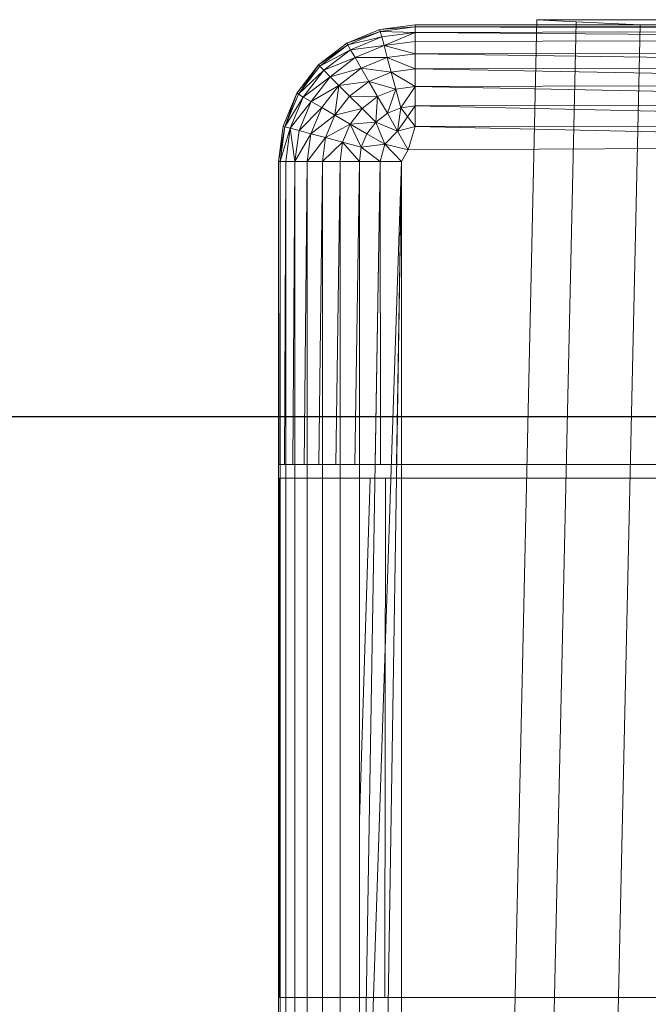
# Model space of a CAD drawing. Header units: metres. Extents: x 391.1 to 427.5, y 12.5 to 28.4.
# Tile 46 of 209: x 401.8002 to 401.8676, y 28.0152 to 28.1208. Entities that reach past the tile are written whole.
import ezdxf

# ---------------------------------------------------------------- set-up
doc = ezdxf.new("R2010")
doc.units = ezdxf.units.M
for name, color, linetype, lineweight in [('A-DETL-____-MBND', 7, 'Continuous', 18), ('A-WALL-____-MCUT', 7, 'Continuous', 25), ('A-WALL-____-OTLN', 7, 'Continuous', 25)]:
    doc.layers.add(name, color=color, linetype=linetype, lineweight=lineweight)

# ---------------------------------------------------------------- blocks, each defined once
blk = doc.blocks.new('Family - Evans PA-152638-03_CLI_AIGUA_P0A')
at = {"layer": 'A-WALL-____-MCUT', "color": 253, "true_color": 0xaaaaaa}
blk.add_line((1.7984, 0.15), (0, 0.15), dxfattribs=at)
at = {"layer": 'A-WALL-____-OTLN', "color": 253, "true_color": 0xaaaaaa}
blk.add_line((1.7984, 0.15), (0, 0.15), dxfattribs=at)
blk = doc.blocks.new('Family - Inodor PA-152684-03_CLI_AIGUA_P0A')
at = {"layer": 'A-DETL-____-MBND', "color": 253, "true_color": 0xaaaaaa}
for p, q in [((0.02769, 0.72747), (0.02057, 0.40793)), ((0.02769, 0.72747), (0.02057, 0.40793)), ((0.03191, 0.72725), (0.02479, 0.40776)), ((0.03191, 0.72725), (0.02479, 0.40776)), ((0.03191, 0.72725), (0.02769, 0.72747)), ((0.02769, 0.72747), (0.03191, 0.72725)), ((0.03191, 0.72747), (0.02769, 0.72747)), ((0.02769, 0.72747), (0.03191, 0.72747)), ((0.03191, 0.72747), (0.03874, 0.72747)), ((0.03874, 0.72747), (0.03191, 0.72747)), ((0.03874, 0.72691), (0.03191, 0.72725)), ((0.03191, 0.72725), (0.03874, 0.72691)), ((0.03874, 0.72747), (0.36709, 0.72747)), ((0.36709, 0.72747), (0.03874, 0.72747)), ((0.00733, 0.72494), (0.01086, 0.72641)), ((0.00733, 0.72494), (0.01086, 0.72641)), ((0.00733, 0.72494), (0.01086, 0.72641)), ((0.00733, 0.72494), (0.01086, 0.72641)), ((0.00733, 0.72494), (0.01091, 0.72621)), ((0.00733, 0.72494), (0.01091, 0.72621)), ((0.01091, 0.72621), (0.00743, 0.72477)), ((0.01091, 0.72621), (0.00743, 0.72477)), ((0.00743, 0.72477), (0.01091, 0.72621)), ((0.01086, 0.72641), (0.01465, 0.72691)), ((0.01086, 0.72641), (0.01465, 0.72691)), ((0.01086, 0.72641), (0.01465, 0.72691)), ((0.01086, 0.72641), (0.01465, 0.72691)), ((0.01086, 0.72641), (0.01465, 0.72671)), ((0.01086, 0.72641), (0.01465, 0.72671)), ((0.01086, 0.72641), (0.01091, 0.72621)), ((0.01086, 0.72641), (0.01091, 0.72621)), ((0.01086, 0.72641), (0.01091, 0.72621)), ((0.01465, 0.72671), (0.01091, 0.72621)), ((0.01465, 0.72671), (0.01091, 0.72621)), ((0.01091, 0.72621), (0.01465, 0.72671)), ((0.01091, 0.72621), (0.01106, 0.72564)), ((0.01091, 0.72621), (0.01106, 0.72564)), ((0.01091, 0.72621), (0.01465, 0.72611)), ((0.01091, 0.72621), (0.01106, 0.72564)), ((0.01091, 0.72621), (0.01465, 0.72611)), ((0.01465, 0.72691), (0.10805, 0.72711)), ((0.01465, 0.72691), (0.10805, 0.72711)), ((0.01465, 0.72691), (0.01465, 0.72671)), ((0.10805, 0.72691), (0.01465, 0.72671)), ((0.01465, 0.72691), (0.38826, 0.72691)), ((0.01465, 0.72691), (0.38826, 0.72691)), ((0.01465, 0.72691), (0.01465, 0.72671)), ((0.01465, 0.72691), (0.10805, 0.72691)), ((0.01465, 0.72691), (0.01465, 0.72671)), ((0.10805, 0.72691), (0.01465, 0.72671)), ((0.01465, 0.72691), (0.10805, 0.72691)), ((0.01465, 0.72671), (0.10805, 0.72691)), ((0.01465, 0.72671), (0.01465, 0.72611)), ((0.01465, 0.72671), (0.01465, 0.72611)), ((0.01465, 0.72671), (0.10805, 0.72631)), ((0.01465, 0.72671), (0.01465, 0.72611)), ((0.01465, 0.72671), (0.10805, 0.72631)), ((0.10805, 0.72631), (0.01465, 0.72611)), ((0.10805, 0.72631), (0.01465, 0.72611)), ((0.01465, 0.72611), (0.10805, 0.72631)), ((0.03874, 0.72691), (0.03162, 0.40749)), ((0.03874, 0.72691), (0.03162, 0.40749)), ((0.36709, 0.72691), (0.03874, 0.72691)), ((0.03874, 0.72691), (0.36709, 0.72691)), ((0.00743, 0.72477), (0.01106, 0.72564)), ((0.00743, 0.72477), (0.01106, 0.72564)), ((0.01106, 0.72564), (0.00772, 0.72425)), ((0.01106, 0.72564), (0.00772, 0.72425)), ((0.00772, 0.72425), (0.01106, 0.72564)), ((0.01465, 0.72611), (0.01106, 0.72564)), ((0.01465, 0.72611), (0.01106, 0.72564)), ((0.01106, 0.72564), (0.01465, 0.72611)), ((0.01106, 0.72564), (0.01132, 0.7247)), ((0.01106, 0.72564), (0.01132, 0.7247)), ((0.01106, 0.72564), (0.01132, 0.7247)), ((0.01465, 0.72611), (0.01132, 0.7247)), ((0.01132, 0.7247), (0.01465, 0.72611)), ((0.01465, 0.72611), (0.01465, 0.72514)), ((0.01465, 0.72611), (0.01465, 0.72514)), ((0.01465, 0.72611), (0.10805, 0.72534)), ((0.01465, 0.72611), (0.01465, 0.72514)), ((0.01465, 0.72611), (0.10805, 0.72534)), ((0.10805, 0.72534), (0.01465, 0.72514)), ((0.10805, 0.72534), (0.01465, 0.72514)), ((0.01465, 0.72514), (0.10805, 0.72534)), ((0.00429, 0.72262), (0.00733, 0.72494)), ((0.00429, 0.72262), (0.00733, 0.72494)), ((0.00429, 0.72262), (0.00733, 0.72494)), ((0.00429, 0.72262), (0.00733, 0.72494)), ((0.00429, 0.72262), (0.00743, 0.72477)), ((0.00429, 0.72262), (0.00743, 0.72477)), ((0.00743, 0.72477), (0.00443, 0.72247)), ((0.00743, 0.72477), (0.00443, 0.72247)), ((0.00443, 0.72247), (0.00743, 0.72477)), ((0.00443, 0.72247), (0.00772, 0.72425)), ((0.00443, 0.72247), (0.00772, 0.72425)), ((0.00772, 0.72425), (0.00485, 0.72205)), ((0.00772, 0.72425), (0.00485, 0.72205)), ((0.00485, 0.72205), (0.00772, 0.72425)), ((0.00733, 0.72494), (0.00743, 0.72477)), ((0.00733, 0.72494), (0.00743, 0.72477)), ((0.00733, 0.72494), (0.00743, 0.72477)), ((0.00743, 0.72477), (0.00772, 0.72425)), ((0.00743, 0.72477), (0.00772, 0.72425)), ((0.00743, 0.72477), (0.00772, 0.72425)), ((0.00772, 0.72425), (0.01132, 0.7247)), ((0.00772, 0.72425), (0.01132, 0.7247)), ((0.00772, 0.72425), (0.00821, 0.72341)), ((0.00772, 0.72425), (0.00821, 0.72341)), ((0.00772, 0.72425), (0.00821, 0.72341)), ((0.01132, 0.7247), (0.00821, 0.72341)), ((0.01132, 0.7247), (0.00821, 0.72341)), ((0.00821, 0.72341), (0.01132, 0.7247)), ((0.01465, 0.72514), (0.01132, 0.7247)), ((0.01132, 0.7247), (0.01465, 0.72514)), ((0.01132, 0.7247), (0.01465, 0.72514)), ((0.01132, 0.7247), (0.01166, 0.72342)), ((0.01132, 0.7247), (0.01166, 0.72342)), ((0.01132, 0.7247), (0.01465, 0.72382)), ((0.01132, 0.7247), (0.01166, 0.72342)), ((0.01132, 0.7247), (0.01465, 0.72382)), ((0.01465, 0.72514), (0.01465, 0.72382)), ((0.01465, 0.72514), (0.01465, 0.72382)), ((0.01465, 0.72514), (0.01465, 0.72382)), ((0.00485, 0.72205), (0.00821, 0.72341)), ((0.00485, 0.72205), (0.00821, 0.72341)), ((0.00821, 0.72341), (0.00554, 0.72136)), ((0.00821, 0.72341), (0.00554, 0.72136)), ((0.00554, 0.72136), (0.00821, 0.72341)), ((0.00821, 0.72341), (0.01166, 0.72342)), ((0.00821, 0.72341), (0.01166, 0.72342)), ((0.00821, 0.72341), (0.00887, 0.72227)), ((0.00821, 0.72341), (0.00887, 0.72227)), ((0.00821, 0.72341), (0.00887, 0.72227)), ((0.01166, 0.72342), (0.00887, 0.72227)), ((0.01166, 0.72342), (0.00887, 0.72227)), ((0.00887, 0.72227), (0.01166, 0.72342)), ((0.01465, 0.72382), (0.01166, 0.72342)), ((0.01465, 0.72382), (0.01166, 0.72342)), ((0.01166, 0.72342), (0.01465, 0.72382)), ((0.01166, 0.72342), (0.01208, 0.72185)), ((0.01166, 0.72342), (0.01208, 0.72185)), ((0.01166, 0.72342), (0.01465, 0.72219)), ((0.01166, 0.72342), (0.01208, 0.72185)), ((0.01166, 0.72342), (0.01465, 0.72219)), ((0.10805, 0.72402), (0.01465, 0.72382)), ((0.10805, 0.72402), (0.01465, 0.72382)), ((0.01465, 0.72382), (0.10805, 0.72402)), ((0.01465, 0.72382), (0.01465, 0.72219)), ((0.01465, 0.72382), (0.01465, 0.72219)), ((0.01465, 0.72382), (0.10805, 0.72239)), ((0.01465, 0.72382), (0.01465, 0.72219)), ((0.01465, 0.72382), (0.10805, 0.72239)), ((0.00196, 0.71958), (0.00429, 0.72262)), ((0.00196, 0.71958), (0.00429, 0.72262)), ((0.00196, 0.71958), (0.00429, 0.72262)), ((0.00196, 0.71958), (0.00429, 0.72262)), ((0.00429, 0.72262), (0.00214, 0.71948)), ((0.00214, 0.71948), (0.00429, 0.72262)), ((0.00443, 0.72247), (0.00214, 0.71948)), ((0.00214, 0.71948), (0.00443, 0.72247)), ((0.00214, 0.71948), (0.00443, 0.72247)), ((0.00214, 0.71948), (0.00485, 0.72205)), ((0.00214, 0.71948), (0.00485, 0.72205)), ((0.00485, 0.72205), (0.00265, 0.71918)), ((0.00485, 0.72205), (0.00265, 0.71918)), ((0.00265, 0.71918), (0.00485, 0.72205)), ((0.00429, 0.72262), (0.00443, 0.72247)), ((0.00429, 0.72262), (0.00443, 0.72247)), ((0.00429, 0.72262), (0.00443, 0.72247)), ((0.00443, 0.72247), (0.00485, 0.72205)), ((0.00443, 0.72247), (0.00485, 0.72205)), ((0.00443, 0.72247), (0.00485, 0.72205)), ((0.00485, 0.72205), (0.00554, 0.72136)), ((0.00485, 0.72205), (0.00554, 0.72136)), ((0.00485, 0.72205), (0.00554, 0.72136)), ((0.00554, 0.72136), (0.00887, 0.72227)), ((0.00554, 0.72136), (0.00887, 0.72227)), ((0.00887, 0.72227), (0.00648, 0.72043)), ((0.00887, 0.72227), (0.00648, 0.72043)), ((0.00648, 0.72043), (0.00887, 0.72227)), ((0.00887, 0.72227), (0.00968, 0.72086)), ((0.00887, 0.72227), (0.00968, 0.72086)), ((0.00887, 0.72227), (0.01208, 0.72185)), ((0.00887, 0.72227), (0.00968, 0.72086)), ((0.00887, 0.72227), (0.01208, 0.72185)), ((0.01465, 0.72219), (0.01208, 0.72185)), ((0.01465, 0.72219), (0.01208, 0.72185)), ((0.01208, 0.72185), (0.01465, 0.72219)), ((0.10805, 0.72239), (0.01465, 0.72219)), ((0.10805, 0.72239), (0.01465, 0.72219)), ((0.01465, 0.72219), (0.10805, 0.72239)), ((0.01465, 0.72219), (0.01465, 0.72031)), ((0.01465, 0.72219), (0.01465, 0.72031)), ((0.01465, 0.72219), (0.10805, 0.72051)), ((0.01465, 0.72219), (0.01465, 0.72031)), ((0.01465, 0.72219), (0.10805, 0.72051)), ((0.00265, 0.71918), (0.00554, 0.72136)), ((0.00265, 0.71918), (0.00554, 0.72136)), ((0.00554, 0.72136), (0.0035, 0.7187)), ((0.00554, 0.72136), (0.0035, 0.7187)), ((0.0035, 0.7187), (0.00554, 0.72136)), ((0.00554, 0.72136), (0.00648, 0.72043)), ((0.00554, 0.72136), (0.00648, 0.72043)), ((0.00554, 0.72136), (0.00648, 0.72043)), ((0.01208, 0.72185), (0.00968, 0.72086)), ((0.01208, 0.72185), (0.00968, 0.72086)), ((0.00968, 0.72086), (0.01208, 0.72185)), ((0.01208, 0.72185), (0.01257, 0.72003)), ((0.01208, 0.72185), (0.01257, 0.72003)), ((0.01208, 0.72185), (0.01465, 0.72031)), ((0.01208, 0.72185), (0.01257, 0.72003)), ((0.01208, 0.72185), (0.01465, 0.72031)), ((0.0035, 0.7187), (0.00648, 0.72043)), ((0.0035, 0.7187), (0.00648, 0.72043)), ((0.00648, 0.72043), (0.00464, 0.71804)), ((0.00648, 0.72043), (0.00464, 0.71804)), ((0.00464, 0.71804), (0.00648, 0.72043)), ((0.00648, 0.72043), (0.00605, 0.71722)), ((0.00605, 0.71722), (0.00648, 0.72043)), ((0.00648, 0.72043), (0.00968, 0.72086)), ((0.00648, 0.72043), (0.00968, 0.72086)), ((0.00648, 0.72043), (0.00763, 0.71928)), ((0.00648, 0.72043), (0.00763, 0.71928)), ((0.00648, 0.72043), (0.00763, 0.71928)), ((0.00968, 0.72086), (0.00763, 0.71928)), ((0.00968, 0.72086), (0.00763, 0.71928)), ((0.00763, 0.71928), (0.00968, 0.72086)), ((0.00968, 0.72086), (0.01062, 0.71923)), ((0.00968, 0.72086), (0.01062, 0.71923)), ((0.00968, 0.72086), (0.01257, 0.72003)), ((0.00968, 0.72086), (0.01062, 0.71923)), ((0.00968, 0.72086), (0.01257, 0.72003)), ((0.01257, 0.72003), (0.01062, 0.71923)), ((0.01257, 0.72003), (0.01062, 0.71923)), ((0.01062, 0.71923), (0.01257, 0.72003)), ((0.01257, 0.72003), (0.01167, 0.71743)), ((0.01167, 0.71743), (0.01257, 0.72003)), ((0.01465, 0.72031), (0.01257, 0.72003)), ((0.01465, 0.72031), (0.01257, 0.72003)), ((0.01257, 0.72003), (0.01465, 0.72031)), ((0.01257, 0.72003), (0.01311, 0.71802)), ((0.01257, 0.72003), (0.01311, 0.71802)), ((0.01257, 0.72003), (0.01311, 0.71802)), ((0.01465, 0.72031), (0.01311, 0.71802)), ((0.01311, 0.71802), (0.01465, 0.72031)), ((0.10805, 0.72051), (0.01465, 0.72031)), ((0.10805, 0.72051), (0.01465, 0.72031)), ((0.01465, 0.72031), (0.10805, 0.72051)), ((0.01465, 0.72031), (0.01465, 0.71823)), ((0.01465, 0.72031), (0.01465, 0.71823)), ((0.01465, 0.72031), (0.10805, 0.71843)), ((0.01465, 0.72031), (0.01465, 0.71823)), ((0.01465, 0.72031), (0.10805, 0.71843)), ((0.0005, 0.71605), (0.00196, 0.71958)), ((0.0005, 0.71605), (0.00196, 0.71958)), ((0.0005, 0.71605), (0.00196, 0.71958)), ((0.0005, 0.71605), (0.00196, 0.71958)), ((0.00196, 0.71958), (0.00069, 0.716)), ((0.00069, 0.716), (0.00196, 0.71958)), ((0.00214, 0.71948), (0.00069, 0.716)), ((0.00069, 0.716), (0.00214, 0.71948)), ((0.00069, 0.716), (0.00214, 0.71948)), ((0.00069, 0.716), (0.00265, 0.71918)), ((0.00069, 0.716), (0.00265, 0.71918)), ((0.00265, 0.71918), (0.00127, 0.71584)), ((0.00265, 0.71918), (0.00127, 0.71584)), ((0.00127, 0.71584), (0.00265, 0.71918)), ((0.00196, 0.71958), (0.00214, 0.71948)), ((0.00196, 0.71958), (0.00214, 0.71948)), ((0.00196, 0.71958), (0.00214, 0.71948)), ((0.00214, 0.71948), (0.00265, 0.71918)), ((0.00214, 0.71948), (0.00265, 0.71918)), ((0.00214, 0.71948), (0.00265, 0.71918)), ((0.00265, 0.71918), (0.0035, 0.7187)), ((0.00265, 0.71918), (0.0035, 0.7187)), ((0.00265, 0.71918), (0.0035, 0.7187)), ((0.00763, 0.71928), (0.00605, 0.71722)), ((0.00605, 0.71722), (0.00763, 0.71928)), ((0.00605, 0.71722), (0.00763, 0.71928)), ((0.00763, 0.71928), (0.00896, 0.71795)), ((0.00763, 0.71928), (0.00896, 0.71795)), ((0.00763, 0.71928), (0.01062, 0.71923)), ((0.00763, 0.71928), (0.00896, 0.71795)), ((0.00763, 0.71928), (0.01062, 0.71923)), ((0.01062, 0.71923), (0.00896, 0.71795)), ((0.01062, 0.71923), (0.00896, 0.71795)), ((0.00896, 0.71795), (0.01062, 0.71923)), ((0.01062, 0.71923), (0.01043, 0.71648)), ((0.01043, 0.71648), (0.01062, 0.71923)), ((0.01062, 0.71923), (0.01167, 0.71743)), ((0.01062, 0.71923), (0.01167, 0.71743)), ((0.01062, 0.71923), (0.01167, 0.71743)), ((0.00127, 0.71584), (0.0035, 0.7187)), ((0.00127, 0.71584), (0.0035, 0.7187)), ((0.0035, 0.7187), (0.00221, 0.71559)), ((0.0035, 0.7187), (0.00221, 0.71559)), ((0.00221, 0.71559), (0.0035, 0.7187)), ((0.00221, 0.71559), (0.00464, 0.71804)), ((0.00221, 0.71559), (0.00464, 0.71804)), ((0.00464, 0.71804), (0.00348, 0.71525)), ((0.00464, 0.71804), (0.00348, 0.71525)), ((0.00348, 0.71525), (0.00464, 0.71804)), ((0.0035, 0.7187), (0.00464, 0.71804)), ((0.0035, 0.7187), (0.00464, 0.71804)), ((0.0035, 0.7187), (0.00464, 0.71804)), ((0.00464, 0.71804), (0.00605, 0.71722)), ((0.00464, 0.71804), (0.00605, 0.71722)), ((0.00464, 0.71804), (0.00605, 0.71722)), ((0.00605, 0.71722), (0.00896, 0.71795)), ((0.00605, 0.71722), (0.00896, 0.71795)), ((0.00896, 0.71795), (0.00768, 0.71628)), ((0.00896, 0.71795), (0.00768, 0.71628)), ((0.00768, 0.71628), (0.00896, 0.71795)), ((0.00896, 0.71795), (0.01043, 0.71648)), ((0.00896, 0.71795), (0.01043, 0.71648)), ((0.00896, 0.71795), (0.01043, 0.71648)), ((0.01311, 0.71802), (0.01167, 0.71743)), ((0.01167, 0.71743), (0.01311, 0.71802)), ((0.01167, 0.71743), (0.01311, 0.71802)), ((0.01465, 0.71823), (0.01277, 0.71551)), ((0.01311, 0.71802), (0.01277, 0.71551)), ((0.01311, 0.71802), (0.01277, 0.71551)), ((0.01311, 0.71802), (0.01277, 0.71551)), ((0.01465, 0.71823), (0.01311, 0.71802)), ((0.01311, 0.71802), (0.01465, 0.71823)), ((0.01311, 0.71802), (0.01465, 0.71823)), ((0.01311, 0.71802), (0.01465, 0.71601)), ((0.10805, 0.71843), (0.01465, 0.71823)), ((0.10805, 0.71843), (0.01465, 0.71823)), ((0.01465, 0.71823), (0.10805, 0.71843)), ((0.01465, 0.71823), (0.01465, 0.71601)), ((0.01465, 0.71823), (0.10805, 0.71621)), ((0.01465, 0.71823), (0.01465, 0.71601)), ((0.01465, 0.71823), (0.10805, 0.71621)), ((0.00348, 0.71525), (0.00605, 0.71722)), ((0.00348, 0.71525), (0.00605, 0.71722)), ((0.00605, 0.71722), (0.00505, 0.71483)), ((0.00605, 0.71722), (0.00505, 0.71483)), ((0.00505, 0.71483), (0.00605, 0.71722)), ((0.00605, 0.71722), (0.00768, 0.71628)), ((0.00605, 0.71722), (0.00768, 0.71628)), ((0.00605, 0.71722), (0.00768, 0.71628)), ((0.01167, 0.71743), (0.01043, 0.71648)), ((0.01043, 0.71648), (0.01167, 0.71743)), ((0.01043, 0.71648), (0.01167, 0.71743)), ((0.01167, 0.71743), (0.01277, 0.71551)), ((0.01167, 0.71743), (0.01277, 0.71551)), ((0.01167, 0.71743), (0.01277, 0.71551)), ((0, 0.71226), (0.0005, 0.71605)), ((0, 0.71226), (0.0005, 0.71605)), ((0, 0.71226), (0.0005, 0.71605)), ((0, 0.71226), (0.0005, 0.71605)), ((0, 0.71226), (0.00069, 0.716)), ((0, 0.71226), (0.00069, 0.716)), ((0.00069, 0.716), (0.0002, 0.71226)), ((0.00069, 0.716), (0.0002, 0.71226)), ((0.0002, 0.71226), (0.00069, 0.716)), ((0.0002, 0.71226), (0.00127, 0.71584)), ((0.0002, 0.71226), (0.00127, 0.71584)), ((0.0005, 0.71605), (0.00069, 0.716)), ((0.0005, 0.71605), (0.00069, 0.716)), ((0.0005, 0.71605), (0.00069, 0.716)), ((0.00069, 0.716), (0.00127, 0.71584)), ((0.00069, 0.716), (0.00127, 0.71584)), ((0.00069, 0.716), (0.00127, 0.71584)), ((0.00127, 0.71584), (0.0008, 0.71226)), ((0.00127, 0.71584), (0.0008, 0.71226)), ((0.0008, 0.71226), (0.00127, 0.71584)), ((0.00127, 0.71584), (0.00221, 0.71559)), ((0.00127, 0.71584), (0.00177, 0.71226)), ((0.00127, 0.71584), (0.00221, 0.71559)), ((0.00127, 0.71584), (0.00177, 0.71226)), ((0.00127, 0.71584), (0.00221, 0.71559)), ((0.00505, 0.71483), (0.00768, 0.71628)), ((0.00505, 0.71483), (0.00768, 0.71628)), ((0.00768, 0.71628), (0.00687, 0.71434)), ((0.00768, 0.71628), (0.00687, 0.71434)), ((0.00687, 0.71434), (0.00768, 0.71628)), ((0.00768, 0.71628), (0.01043, 0.71648)), ((0.00768, 0.71628), (0.01043, 0.71648)), ((0.00768, 0.71628), (0.00948, 0.71524)), ((0.00768, 0.71628), (0.00888, 0.7138)), ((0.00768, 0.71628), (0.00948, 0.71524)), ((0.00768, 0.71628), (0.00888, 0.7138)), ((0.00768, 0.71628), (0.00948, 0.71524)), ((0.01043, 0.71648), (0.00948, 0.71524)), ((0.01043, 0.71648), (0.00948, 0.71524)), ((0.00948, 0.71524), (0.01043, 0.71648)), ((0.01043, 0.71648), (0.0114, 0.71413)), ((0.01043, 0.71648), (0.01277, 0.71551)), ((0.01043, 0.71648), (0.0114, 0.71413)), ((0.01043, 0.71648), (0.01277, 0.71551)), ((0.01043, 0.71648), (0.01277, 0.71551)), ((0.01043, 0.71648), (0.0114, 0.71413)), ((0.01465, 0.71601), (0.01277, 0.71551)), ((0.01465, 0.71601), (0.01391, 0.71353)), ((0.01465, 0.71601), (0.01391, 0.71353)), ((0.10805, 0.71621), (0.01465, 0.71601)), ((0.10805, 0.71621), (0.01465, 0.71601)), ((0.01465, 0.71601), (0.10805, 0.71621)), ((0.01465, 0.71601), (0.10805, 0.71393)), ((0.01465, 0.71601), (0.10805, 0.71393)), ((0.01465, 0.71601), (0.10805, 0.71393)), ((0.00221, 0.71559), (0.00177, 0.71226)), ((0.00221, 0.71559), (0.00177, 0.71226)), ((0.00177, 0.71226), (0.00221, 0.71559)), ((0.00177, 0.71226), (0.00348, 0.71525)), ((0.00177, 0.71226), (0.00348, 0.71525)), ((0.00221, 0.71559), (0.00348, 0.71525)), ((0.00221, 0.71559), (0.00348, 0.71525)), ((0.00221, 0.71559), (0.00348, 0.71525)), ((0.00348, 0.71525), (0.00309, 0.71226)), ((0.00348, 0.71525), (0.00309, 0.71226)), ((0.00309, 0.71226), (0.00348, 0.71525)), ((0.00309, 0.71226), (0.00505, 0.71483)), ((0.00309, 0.71226), (0.00505, 0.71483)), ((0.00348, 0.71525), (0.00505, 0.71483)), ((0.00348, 0.71525), (0.00505, 0.71483)), ((0.00348, 0.71525), (0.00505, 0.71483)), ((0.00505, 0.71483), (0.00472, 0.71226)), ((0.00505, 0.71483), (0.00472, 0.71226)), ((0.00472, 0.71226), (0.00505, 0.71483)), ((0.00505, 0.71483), (0.00687, 0.71434)), ((0.00505, 0.71483), (0.00687, 0.71434)), ((0.00505, 0.71483), (0.00687, 0.71434)), ((0.00948, 0.71524), (0.00888, 0.7138)), ((0.00948, 0.71524), (0.00888, 0.7138)), ((0.00888, 0.7138), (0.00948, 0.71524)), ((0.00948, 0.71524), (0.0114, 0.71413)), ((0.00948, 0.71524), (0.0114, 0.71413)), ((0.00948, 0.71524), (0.0114, 0.71413)), ((0.01277, 0.71551), (0.0114, 0.71413)), ((0.01277, 0.71551), (0.0114, 0.71413)), ((0.0114, 0.71413), (0.01277, 0.71551)), ((0.01277, 0.71551), (0.01391, 0.71353)), ((0.01277, 0.71551), (0.01391, 0.71353)), ((0.00472, 0.71226), (0.00687, 0.71434)), ((0.00472, 0.71226), (0.00687, 0.71434)), ((0.00687, 0.71434), (0.0066, 0.71226)), ((0.00687, 0.71434), (0.0066, 0.71226)), ((0.0066, 0.71226), (0.00687, 0.71434)), ((0.00888, 0.7138), (0.00687, 0.71434)), ((0.00687, 0.71434), (0.00868, 0.71226)), ((0.00687, 0.71434), (0.00888, 0.7138)), ((0.00687, 0.71434), (0.00888, 0.7138)), ((0.00687, 0.71434), (0.00868, 0.71226)), ((0.00888, 0.7138), (0.00868, 0.71226)), ((0.00888, 0.7138), (0.00868, 0.71226)), ((0.00868, 0.71226), (0.00888, 0.7138)), ((0.0114, 0.71413), (0.00888, 0.7138)), ((0.00888, 0.7138), (0.0114, 0.71413)), ((0.00888, 0.7138), (0.0114, 0.71413)), ((0.00888, 0.7138), (0.0109, 0.71226)), ((0.00888, 0.7138), (0.0109, 0.71226)), ((0.00888, 0.7138), (0.0109, 0.71226)), ((0.0114, 0.71413), (0.0109, 0.71226)), ((0.0114, 0.71413), (0.0109, 0.71226)), ((0.0109, 0.71226), (0.0114, 0.71413)), ((0.0114, 0.71413), (0.01318, 0.71226)), ((0.01391, 0.71353), (0.0114, 0.71413)), ((0.0114, 0.71413), (0.01318, 0.71226)), ((0.0114, 0.71413), (0.01391, 0.71353)), ((0.0114, 0.71413), (0.01391, 0.71353)), ((0.0114, 0.71413), (0.01318, 0.71226)), ((0.01391, 0.71353), (0.01318, 0.71226)), ((0.01391, 0.71353), (0.01318, 0.71226)), ((0.01318, 0.71226), (0.01391, 0.71353)), ((0.01391, 0.71353), (0.10805, 0.71393)), ((0.01391, 0.71353), (0.10805, 0.71393)), ((0.10805, 0.71393), (0.01391, 0.71353)), ((0, 0.57723), (0, 0.71226)), ((0, 0.71226), (0.0002, 0.71226)), ((0, 0.57723), (0, 0.71226)), ((0, 0.57723), (0, 0.71226)), ((0, 0.71226), (0.0002, 0.71226)), ((0, 0.71226), (0, 0.57723)), ((0, 0.71226), (0.0002, 0.71226)), ((0.0002, 0.71226), (0.00015, 0.67979)), ((0.00015, 0.67979), (0.0002, 0.71226)), ((0.0002, 0.71226), (0.0002, 0.57723)), ((0.0002, 0.71226), (0.0008, 0.71226)), ((0.0002, 0.71226), (0.0002, 0.67979)), ((0.0002, 0.67979), (0.0002, 0.71226)), ((0.0002, 0.71226), (0.0008, 0.71226)), ((0.0002, 0.71226), (0.0008, 0.71226)), ((0.00065, 0.67979), (0.0008, 0.71226)), ((0.00065, 0.67979), (0.0008, 0.71226)), ((0.0008, 0.71226), (0.0008, 0.57723)), ((0.0008, 0.71226), (0.00177, 0.71226)), ((0.0008, 0.71226), (0.0008, 0.67979)), ((0.0008, 0.67979), (0.0008, 0.71226)), ((0.0008, 0.71226), (0.00177, 0.71226)), ((0.0008, 0.71226), (0.00177, 0.71226)), ((0.00154, 0.67979), (0.00177, 0.71226)), ((0.00154, 0.67979), (0.00177, 0.71226)), ((0.00177, 0.71226), (0.00177, 0.57723)), ((0.00177, 0.71226), (0.00309, 0.71226)), ((0.00177, 0.71226), (0.00177, 0.67979)), ((0.00177, 0.67979), (0.00177, 0.71226)), ((0.00177, 0.71226), (0.00309, 0.71226)), ((0.00177, 0.71226), (0.00309, 0.71226)), ((0.00277, 0.67979), (0.00309, 0.71226)), ((0.00277, 0.67979), (0.00309, 0.71226)), ((0.00309, 0.71226), (0.00309, 0.57723)), ((0.00309, 0.71226), (0.00472, 0.71226)), ((0.00309, 0.71226), (0.00309, 0.67979)), ((0.00309, 0.67979), (0.00309, 0.71226)), ((0.00309, 0.71226), (0.00472, 0.71226)), ((0.00309, 0.71226), (0.00472, 0.71226)), ((0.00432, 0.67979), (0.00472, 0.71226)), ((0.00432, 0.67979), (0.00472, 0.71226)), ((0.00472, 0.71226), (0.00472, 0.57723)), ((0.00472, 0.71226), (0.0066, 0.71226)), ((0.00472, 0.71226), (0.00472, 0.67979)), ((0.00472, 0.67979), (0.00472, 0.71226)), ((0.00472, 0.71226), (0.0066, 0.71226)), ((0.00472, 0.71226), (0.0066, 0.71226)), ((0.00615, 0.67979), (0.0066, 0.71226)), ((0.00615, 0.67979), (0.0066, 0.71226)), ((0.0066, 0.71226), (0.0066, 0.57723)), ((0.0066, 0.71226), (0.00868, 0.71226)), ((0.0066, 0.71226), (0.0066, 0.67979)), ((0.0066, 0.67979), (0.0066, 0.71226)), ((0.0066, 0.71226), (0.00868, 0.71226)), ((0.0066, 0.71226), (0.00868, 0.71226)), ((0.00818, 0.67979), (0.00868, 0.71226)), ((0.00818, 0.67979), (0.00868, 0.71226)), ((0.00868, 0.71226), (0.00868, 0.57723)), ((0.00868, 0.71226), (0.0109, 0.71226)), ((0.0109, 0.71226), (0.00868, 0.57723)), ((0.01318, 0.71226), (0.00868, 0.57723)), ((0.00868, 0.71226), (0.00868, 0.67979)), ((0.00868, 0.67979), (0.00868, 0.71226)), ((0.00868, 0.71226), (0.0109, 0.71226)), ((0.00868, 0.71226), (0.0109, 0.71226)), ((0.01036, 0.67979), (0.0109, 0.71226)), ((0.01036, 0.67979), (0.0109, 0.71226)), ((0.0109, 0.71226), (0.01318, 0.71226)), ((0.0109, 0.71226), (0.01093, 0.67979)), ((0.01093, 0.67979), (0.0109, 0.71226)), ((0.0109, 0.71226), (0.01318, 0.71226)), ((0.0109, 0.71226), (0.01318, 0.71226)), ((0.01318, 0.71226), (0.01102, 0.57626)), ((0.01266, 0.67979), (0.01318, 0.71226)), ((0.01266, 0.67979), (0.01318, 0.71226)), ((0.01318, 0.71226), (0.01318, 0.57723)), ((0.01318, 0.71226), (0.01318, 0.67979)), ((0.01318, 0.67979), (0.01318, 0.71226)), ((0, 0.62119), (0, 0.67979)), ((0, 0.67979), (0.00015, 0.67979)), ((0.00015, 0.67979), (0.0002, 0.67979)), ((0.0002, 0.67979), (0.00065, 0.67979)), ((0.00065, 0.67979), (0.0008, 0.67979)), ((0.0008, 0.67979), (0.00154, 0.67979)), ((0.00154, 0.67979), (0.00177, 0.67979)), ((0.00177, 0.67979), (0.00277, 0.67979)), ((0.00277, 0.67979), (0.00309, 0.67979)), ((0.00309, 0.67979), (0.00432, 0.67979)), ((0.00432, 0.67979), (0.00472, 0.67979)), ((0.00472, 0.67979), (0.00615, 0.67979)), ((0.00615, 0.67979), (0.0066, 0.67979)), ((0.0066, 0.67979), (0.00818, 0.67979)), ((0.00818, 0.67979), (0.00868, 0.67979)), ((0.00868, 0.67979), (0.01036, 0.67979)), ((0.01036, 0.67979), (0.01093, 0.67979)), ((0.01093, 0.67979), (0.01266, 0.67979)), ((0.01266, 0.67979), (0.01318, 0.67979)), ((0.01318, 0.67979), (0.01373, 0.67979)), ((0.01373, 0.67979), (0.07217, 0.67979)), ((0.07212, 0.67833), (0.0001, 0.67833)), ((0.0001, 0.67833), (0.0002, 0.67833)), ((0.0001, 0.62265), (0.0001, 0.67833)), ((0.0002, 0.67833), (0.0008, 0.67833)), ((0.0002, 0.67833), (0.0002, 0.62265)), ((0.0008, 0.67833), (0.00177, 0.67833)), ((0.0008, 0.67833), (0.0008, 0.62265)), ((0.00177, 0.67833), (0.00309, 0.67833)), ((0.00177, 0.67833), (0.00177, 0.62265)), ((0.00309, 0.67833), (0.00472, 0.67833)), ((0.00309, 0.67833), (0.00309, 0.62265)), ((0.00472, 0.67833), (0.0066, 0.67833)), ((0.00472, 0.67833), (0.00472, 0.62265)), ((0.0066, 0.67833), (0.00868, 0.67833)), ((0.0066, 0.67833), (0.0066, 0.62265)), ((0.00868, 0.67833), (0.00983, 0.67833)), ((0.00983, 0.67833), (0.00868, 0.64166)), ((0.00868, 0.67833), (0.00868, 0.64166)), ((0.00983, 0.67833), (0.01147, 0.67833)), ((0.01147, 0.67833), (0.01141, 0.62265)), ((0.01147, 0.67833), (0.07212, 0.67833)), ((0.00868, 0.64166), (0.00867, 0.62265)), ((0.0002, 0.62265), (0.0001, 0.62265)), ((0.0001, 0.62265), (0.07212, 0.62265)), ((0.0008, 0.62265), (0.0002, 0.62265)), ((0.00177, 0.62265), (0.0008, 0.62265)), ((0.00309, 0.62265), (0.00177, 0.62265)), ((0.00472, 0.62265), (0.00309, 0.62265)), ((0.0066, 0.62265), (0.00472, 0.62265)), ((0.00867, 0.62265), (0.0066, 0.62265)), ((0.01141, 0.62265), (0.00867, 0.62265)), ((0.07212, 0.62265), (0.01141, 0.62265))]:
    blk.add_line(p, q, dxfattribs=at)
blk = doc.blocks.new('LONDR55-XX_ZZ-ARQ-CAA-M3D-Londres55_ifc-1-03_CLI_AIGUA_P0A')
at = {"layer": 'A-DETL-____-MBND', "color": 253, "lineweight": 18, "true_color": 0xaaaaaa}
blk.add_blockref('Family - Inodor PA-152684-03_CLI_AIGUA_P0A', (401.82793, 27.39331), dxfattribs=at)
at = {"layer": 'A-WALL-____-OTLN', "color": 253, "lineweight": 18, "true_color": 0xaaaaaa, "rotation": 180}
blk.add_blockref('Family - Evans PA-152638-03_CLI_AIGUA_P0A', (403.25714, 28.22825), dxfattribs=at)

msp = doc.modelspace()

# ---------------------------------------------------------------- block references
at = {"lineweight": 5}
msp.add_blockref('LONDR55-XX_ZZ-ARQ-CAA-M3D-Londres55_ifc-1-03_CLI_AIGUA_P0A', (0, 0), dxfattribs=at)

doc.saveas('drawing.dxf')
